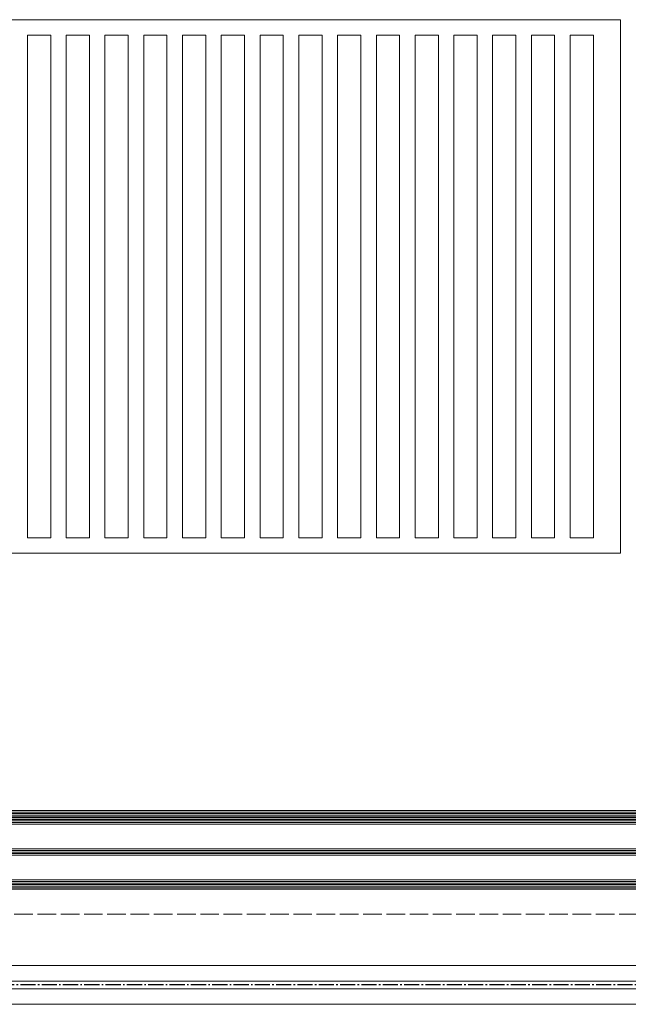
# Model space of a CAD drawing. Header units: inches. Extents: x -96941 to 10978768, y -673 to 1070890.
# Tile 72 of 256: x 57131 to 57524, y 3557 to 4192. Entities that reach past the tile are written whole.
import ezdxf

# ---------------------------------------------------------------- set-up
doc = ezdxf.new("R2010")
doc.units = ezdxf.units.IN
doc.linetypes.add('ACAD_ISO02W100', pattern=[15, 12, -3])
doc.linetypes.add('AM_DIN_G_W050', pattern=[13.75, 9.75, -1.5, 1, -1.5])
for name, color, linetype, lineweight in [('!_A_01_TENKÁ', 8, 'Continuous', 13), ('!_A_03_ČIARKOVANÁ', 41, 'ACAD_ISO02W100', 13), ('!_A_23_ŠRAFY', 252, 'Continuous', 9), ('_MB_kreskowanie_szklo_0.09', 157, 'Continuous', 9), ('_MB_szklo_0.15', 142, 'Continuous', 15), ('AM_7', 4, 'AM_DIN_G_W050', 25)]:
    doc.layers.add(name, color=color, linetype=linetype, lineweight=lineweight)
doc.layers.add('!_A_52_NOVÉ KCIE', color=7, linetype='Continuous', lineweight=13, true_color=0xa30000)

# ---------------------------------------------------------------- blocks, each defined once
blk = doc.blocks.new('*U648')
at = {"layer": '_MB_kreskowanie_szklo_0.09'}
for points in [[(0, -1), (928, -1)], [(0, -2), (928, -2)], [(0, -3), (928, -3)], [(0, -4), (928, -4)], [(0, -5), (928, -5)], [(0, -23), (928, -23)], [(0, -24), (928, -24)], [(0, -25), (928, -25)], [(0, -43), (928, -43)], [(0, -44), (928, -44)], [(0, -45), (928, -45)], [(0, -47.76), (928, -47.76)], [(0, -48.76), (928, -48.76)], [(0, -49.76), (928, -49.76)]]:
    blk.add_lwpolyline(points, dxfattribs=at)
at = {"layer": '_MB_szklo_0.15'}
for points in [[(928, 0), (0, 0), (0, -6), (928, -6)], [(928, -22), (0, -22), (0, -26), (928, -26)], [(928, -42), (0, -42), (0, -46), (928, -46)], [(928, -46), (0, -46), (0, -46.76), (928, -46.76)], [(928, -46.76), (0, -46.76), (0, -50.76), (928, -50.76)]]:
    blk.add_lwpolyline(points, dxfattribs=at)

msp = doc.modelspace()

# ---------------------------------------------------------------- linework, layer by layer
at = {"layer": '!_A_01_TENKÁ', "color": 14, "true_color": 0xa30000}
for p, q in [((59671.407, 3582.246), (55814.477, 3582.246)), ((55814.477, 3572.246), (59671.407, 3572.246)), ((59671.407, 3567.246), (55814.477, 3567.246)), ((55814.477, 3557.246), (59671.407, 3557.246))]:
    msp.add_line(p, q, dxfattribs=at)
at = {"layer": '!_A_03_ČIARKOVANÁ', "color": 14, "true_color": 0xa30000}
msp.add_lwpolyline([(55657.735, 3615.404), (71960.735, 3615.404)], dxfattribs=at)
at = {"layer": '!_A_23_ŠRAFY', "color": 14, "true_color": 0xa30000}
for points in [[(57136.233, 3858.126), (57136.233, 4182.126), (57151.233, 4182.126), (57151.233, 3858.126)], [(57161.233, 3858.126), (57161.233, 4182.126), (57176.233, 4182.126), (57176.233, 3858.126)], [(57186.233, 3858.126), (57186.233, 4182.126), (57201.233, 4182.126), (57201.233, 3858.126)], [(57211.233, 3858.126), (57211.233, 4182.126), (57226.233, 4182.126), (57226.233, 3858.126)], [(57236.233, 3858.126), (57236.233, 4182.126), (57251.233, 4182.126), (57251.233, 3858.126)], [(57261.233, 3858.126), (57261.233, 4182.126), (57276.233, 4182.126), (57276.233, 3858.126)], [(57286.233, 3858.126), (57286.233, 4182.126), (57301.233, 4182.126), (57301.233, 3858.126)], [(57311.233, 3858.126), (57311.233, 4182.126), (57326.233, 4182.126), (57326.233, 3858.126)], [(57336.233, 3858.126), (57336.233, 4182.126), (57351.233, 4182.126), (57351.233, 3858.126)], [(57361.233, 3858.126), (57361.233, 4182.126), (57376.233, 4182.126), (57376.233, 3858.126)], [(57386.233, 3858.126), (57386.233, 4182.126), (57401.233, 4182.126), (57401.233, 3858.126)], [(57411.233, 3858.126), (57411.233, 4182.126), (57426.233, 4182.126), (57426.233, 3858.126)], [(57436.233, 3858.126), (57436.233, 4182.126), (57451.233, 4182.126), (57451.233, 3858.126)], [(57461.233, 3858.126), (57461.233, 4182.126), (57476.233, 4182.126), (57476.233, 3858.126)], [(57486.233, 3858.126), (57486.233, 4182.126), (57501.233, 4182.126), (57501.233, 3858.126)]]:
    msp.add_lwpolyline(points, close=True, dxfattribs=at)
at = {"layer": '!_A_52_NOVÉ KCIE'}
msp.add_lwpolyline([(55918.733, 4192.126), (57518.733, 4192.126), (57518.733, 3848.126), (55918.733, 3848.126)], close=True, dxfattribs=at)
at = {"layer": 'AM_7', "color": 14, "true_color": 0xa30000}
msp.add_line((59671.407, 3569.746), (55790.777, 3569.746), dxfattribs=at)

# ---------------------------------------------------------------- block references
at = {"color": 14, "true_color": 0xa30000, "xscale": -1, "rotation": 180}
msp.add_blockref('*U648', (56793.735, 3631.444), dxfattribs=at)

doc.saveas('drawing.dxf')
